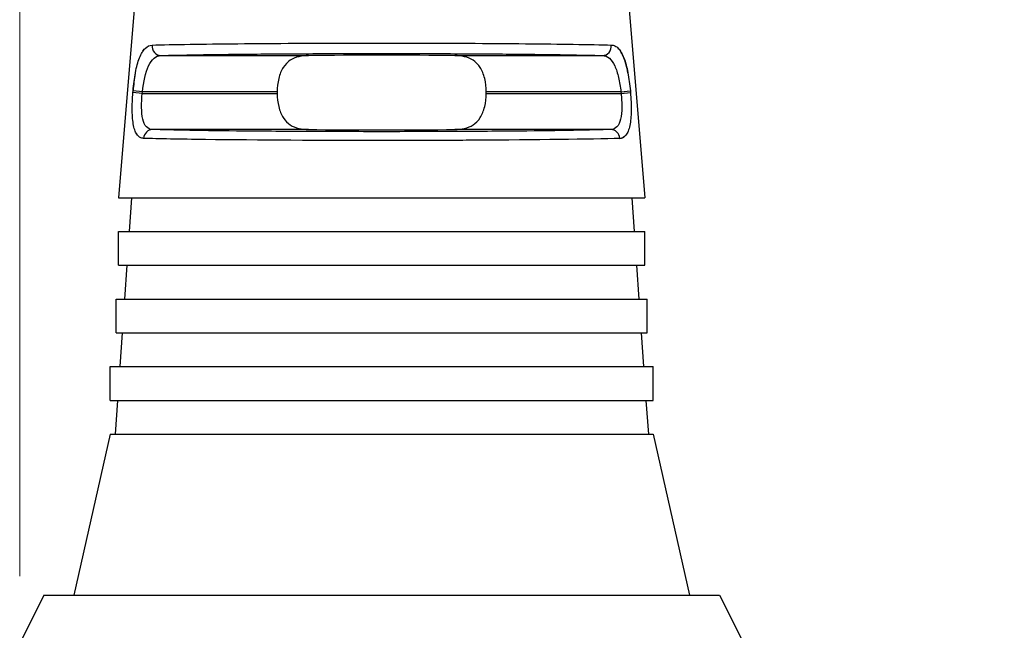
# Model space of a CAD drawing. Header units: inches. Extents: x 0 to 6721, y -3375 to 1330.
# Tile 40 of 198: x 4574 to 4595, y -3017 to -3004. Entities that reach past the tile are written whole.
import ezdxf

# ---------------------------------------------------------------- set-up
doc = ezdxf.new("R2010")
doc.units = ezdxf.units.IN
doc.header["$MEASUREMENT"] = 0
for name, color, linetype, lineweight in [('AM_5', 3, 'Continuous', 15), ('可見 (ISO)', 7, 'Continuous', 25), ('窄部可見 (ISO)', 7, 'Continuous', 25)]:
    doc.layers.add(name, color=color, linetype=linetype, lineweight=lineweight)
doc.styles.add('尺寸標註', font='romans.shx', dxfattribs={"bigfont": 'CHINESET.SHX'})
doc.dimstyles.new('複本(3) CNS2-1$0', dxfattribs={"dimtxt": 3.7, "dimasz": 3, "dimexe": 1.4, "dimexo": 1.4, "dimgap": 1, "dimtad": 1, "dimtoh": 1, "dimdsep": 46, "dimtxsty": '尺寸標註', "dimcen": 0, "dimclrd": 2, "dimclre": 2, "dimclrt": 3, "dimadec": 0, "dimazin": 2, "dimtp": 0.1, "dimtm": 0.1, "dimtfac": 0.71, "dimtmove": 0, "dimatfit": 0, "dimfxl": 0, "dimlwd": 13, "dimlwe": 13, "dimarcsym": 0})

# ---------------------------------------------------------------- blocks, each defined once
blk = doc.blocks.new('*D464')
at = {"layer": 'AM_5', "color": 2, "lineweight": 13}
for p, q in [((4574.387, -3015.855), (4574.387, -2934.005)), ((4798.957, -3004.335), (4798.957, -2934.005)), ((4795.957, -2935.405), (4577.387, -2935.405))]:
    blk.add_line(p, q, dxfattribs=at)
at = {"layer": 'AM_5', "color": 2}
for points in [[(4577.387, -2934.905), (4577.387, -2935.905), (4574.387, -2935.405)], [(4795.957, -2934.905), (4795.957, -2935.905), (4798.957, -2935.405)]]:
    blk.add_solid(points, dxfattribs=at)
at = {"layer": 'Defpoints', "color": 0}
for p in [(4574.387, -2935.405), (4798.957, -3005.735), (4574.387, -3017.255)]:
    blk.add_point(p, dxfattribs=at)
at = {"layer": 'AM_5', "color": 3, "insert": (4686.672, -2932.555), "char_height": 3.7, "attachment_point": 5, "style": '尺寸標註'}
blk.add_mtext('224.6', dxfattribs=at)

msp = doc.modelspace()

# ---------------------------------------------------------------- linework, layer by layer
at = {"layer": '可見 (ISO)'}
for p, q in [((4576.788, -3003.8), (4576.437, -3008.015)), ((4586.986, -3003.8), (4587.337, -3008.015)), ((4579.722, -3005.818), (4579.722, -3005.852)), ((4584.052, -3005.852), (4584.052, -3005.818)), ((4576.437, -3008.015), (4587.337, -3008.015)), ((4576.705, -3008.015), (4576.656, -3008.715)), ((4587.069, -3008.015), (4587.118, -3008.715)), ((4576.437, -3008.715), (4587.337, -3008.715)), ((4576.437, -3009.415), (4576.437, -3008.715)), ((4587.337, -3009.415), (4587.337, -3008.715)), ((4576.437, -3009.415), (4587.337, -3009.415)), ((4576.607, -3009.415), (4576.558, -3010.115)), ((4587.167, -3009.415), (4587.216, -3010.115)), ((4576.387, -3010.115), (4587.387, -3010.115)), ((4576.387, -3010.815), (4576.387, -3010.115)), ((4587.387, -3010.815), (4587.387, -3010.115)), ((4576.387, -3010.815), (4587.387, -3010.815)), ((4576.509, -3010.815), (4576.46, -3011.515)), ((4587.265, -3010.815), (4587.314, -3011.515)), ((4576.262, -3011.515), (4587.512, -3011.515)), ((4576.262, -3012.215), (4576.262, -3011.515)), ((4587.512, -3012.215), (4587.512, -3011.515)), ((4576.262, -3012.215), (4587.512, -3012.215)), ((4576.411, -3012.215), (4576.362, -3012.915)), ((4587.363, -3012.215), (4587.412, -3012.915)), ((4576.262, -3012.915), (4575.512, -3016.255)), ((4576.262, -3012.915), (4587.512, -3012.915)), ((4587.512, -3012.915), (4588.262, -3016.255)), ((4574.887, -3016.255), (4574.387, -3017.255)), ((4574.887, -3016.255), (4588.887, -3016.255)), ((4588.887, -3016.255), (4589.387, -3017.255))]:
    msp.add_line(p, q, dxfattribs=at)
for centre, major_axis in [((4581.887, -3005.096), (2.5, 0)), ((4581.887, -3006.574), (-2.5, 0))]:
    msp.add_ellipse(centre, major_axis=major_axis, ratio=0.013964, start_param=0.920346, end_param=2.221246, dxfattribs=at)
for points, knots in [([(4580.373, -3005.068), (4580.239, -3005.07), (4580.095, -3005.098), (4579.94, -3005.198), (4579.884, -3005.255), (4579.807, -3005.377), (4579.774, -3005.455), (4579.732, -3005.63), (4579.722, -3005.727), (4579.722, -3005.818)], [1.0271092, 1.0271092, 1.0271092, 1.0271092, 1.0773536, 1.0773536, 1.1044127, 1.1044127, 1.1317666, 1.1317666, 1.1591204, 1.1591204, 1.1591204, 1.1591204]), ([(4584.052, -3005.818), (4584.052, -3005.727), (4584.042, -3005.63), (4584, -3005.455), (4583.968, -3005.377), (4583.89, -3005.255), (4583.834, -3005.198), (4583.679, -3005.098), (4583.536, -3005.07), (4583.401, -3005.068)], [0.5795602, 0.5795602, 0.5795602, 0.5795602, 0.606914, 0.606914, 0.6342679, 0.6342679, 0.661327, 0.661327, 0.7115715, 0.7115715, 0.7115715, 0.7115715]), ([(4579.722, -3005.852), (4579.722, -3005.943), (4579.732, -3006.039), (4579.774, -3006.214), (4579.807, -3006.293), (4579.884, -3006.414), (4579.94, -3006.471), (4580.095, -3006.571), (4580.239, -3006.6), (4580.373, -3006.602)], [0, 0, 0, 0, 0.0273538, 0.0273538, 0.0547077, 0.0547077, 0.0817668, 0.0817668, 0.1320113, 0.1320113, 0.1320113, 0.1320113]), ([(4583.401, -3006.602), (4583.536, -3006.6), (4583.679, -3006.571), (4583.834, -3006.471), (4583.89, -3006.414), (4583.968, -3006.293), (4584, -3006.214), (4584.042, -3006.039), (4584.052, -3005.943), (4584.052, -3005.852)], [0.447549, 0.447549, 0.447549, 0.447549, 0.4977934, 0.4977934, 0.5248525, 0.5248525, 0.5522064, 0.5522064, 0.5795602, 0.5795602, 0.5795602, 0.5795602])]:
    msp.add_open_spline(points, degree=3, knots=knots, dxfattribs=at)
at = {"layer": '窄部可見 (ISO)'}
for p, q in [((4577.313, -3005.068), (4580.373, -3005.068)), ((4583.401, -3005.068), (4586.462, -3005.068)), ((4576.733, -3005.835), (4576.736, -3005.801)), ((4576.928, -3005.852), (4576.733, -3005.835)), ((4576.931, -3005.818), (4576.736, -3005.801)), ((4576.928, -3005.852), (4576.931, -3005.818)), ((4576.928, -3005.852), (4579.722, -3005.852)), ((4579.722, -3005.818), (4576.931, -3005.818)), ((4586.844, -3005.818), (4584.052, -3005.818)), ((4584.052, -3005.852), (4586.846, -3005.852)), ((4586.844, -3005.818), (4587.039, -3005.801)), ((4586.844, -3005.818), (4586.846, -3005.852)), ((4586.846, -3005.852), (4587.041, -3005.835)), ((4587.039, -3005.801), (4587.041, -3005.835)), ((4580.373, -3006.602), (4577.138, -3006.602)), ((4586.637, -3006.602), (4583.401, -3006.602))]:
    msp.add_line(p, q, dxfattribs=at)
for centre, major_axis, ratio, start_param, end_param in [((4577.313, -3004.868), (0.006, -0.2), 0.916732, 4.59998, 6.248229), ((4586.462, -3004.868), (-0.006, -0.2), 0.916732, 0.034956, 1.683206), ((4577.138, -3006.801), (0.007, 0.2), 0.922876, 0.036264, 1.518658), ((4586.637, -3006.801), (-0.007, 0.2), 0.922876, 4.764528, 6.246921)]:
    msp.add_ellipse(centre, major_axis=major_axis, ratio=ratio, start_param=start_param, end_param=end_param, dxfattribs=at)
for points, knots in [([(4576.736, -3005.801), (4576.741, -3005.735), (4576.748, -3005.671), (4576.765, -3005.545), (4576.775, -3005.482), (4576.797, -3005.365), (4576.809, -3005.31), (4576.837, -3005.207), (4576.852, -3005.158), (4576.885, -3005.073), (4576.903, -3005.036), (4576.932, -3004.987), (4576.942, -3004.972), (4576.963, -3004.944), (4576.974, -3004.931), (4577.028, -3004.876), (4577.076, -3004.853), (4577.13, -3004.851)], [0, 0, 0, 0, 0.125, 0.125, 0.25, 0.25, 0.375, 0.375, 0.5, 0.5, 0.625, 0.625, 0.6875, 0.6875, 0.75, 0.75, 1, 1, 1, 1]), ([(4576.998, -3004.907), (4576.994, -3004.911), (4576.989, -3004.916), (4576.969, -3004.936), (4576.954, -3004.954), (4576.941, -3004.974)], [0.224464, 0.224464, 0.224464, 0.224464, 0.25, 0.25, 0.3353831, 0.3353831, 0.3353831, 0.3353831]), ([(4577.13, -3004.851), (4577.335, -3004.845), (4577.606, -3004.839), (4577.921, -3004.834), (4577.952, -3004.834), (4577.985, -3004.833), (4578.017, -3004.833), (4578.327, -3004.828), (4578.675, -3004.824), (4579.043, -3004.821), (4579.098, -3004.821), (4579.154, -3004.82), (4579.209, -3004.82), (4579.594, -3004.817), (4579.998, -3004.814), (4580.403, -3004.813), (4580.451, -3004.812), (4580.498, -3004.812), (4580.546, -3004.812), (4580.999, -3004.81), (4581.453, -3004.809), (4581.89, -3004.809), (4582.326, -3004.809), (4582.779, -3004.81), (4583.232, -3004.812), (4583.279, -3004.812), (4583.325, -3004.812), (4583.371, -3004.813), (4583.777, -3004.814), (4584.182, -3004.817), (4584.567, -3004.82), (4584.622, -3004.82), (4584.677, -3004.821), (4584.731, -3004.821), (4585.1, -3004.824), (4585.448, -3004.828), (4585.758, -3004.833), (4585.79, -3004.833), (4585.822, -3004.834), (4585.853, -3004.834), (4586.168, -3004.839), (4586.439, -3004.845), (4586.645, -3004.851)], [0, 0, 0, 0, 0.113583, 0.113583, 0.113583, 0.125, 0.125, 0.125, 0.233788, 0.233788, 0.233788, 0.25, 0.25, 0.25, 0.361916, 0.361916, 0.361916, 0.375, 0.375, 0.375, 0.5, 0.5, 0.5, 0.625, 0.625, 0.625, 0.637758, 0.637758, 0.637758, 0.75, 0.75, 0.75, 0.766016, 0.766016, 0.766016, 0.875, 0.875, 0.875, 0.886328, 0.886328, 0.886328, 1, 1, 1, 1]), ([(4586.645, -3004.851), (4586.671, -3004.852), (4586.697, -3004.858), (4586.745, -3004.881), (4586.767, -3004.897), (4586.812, -3004.943), (4586.833, -3004.971), (4586.871, -3005.036), (4586.889, -3005.073), (4586.923, -3005.16), (4586.938, -3005.208), (4586.965, -3005.311), (4586.977, -3005.365), (4587.011, -3005.544), (4587.027, -3005.67), (4587.039, -3005.801)], [0, 0, 0, 0, 0.125, 0.125, 0.25, 0.25, 0.375, 0.375, 0.5, 0.5, 0.625, 0.625, 0.75, 0.75, 1, 1, 1, 1]), ([(4576.931, -3005.818), (4576.953, -3005.613), (4576.994, -3005.419), (4577.123, -3005.145), (4577.21, -3005.07), (4577.313, -3005.068)], [0, 0, 0, 0, 0.5, 0.5, 1, 1, 1, 1]), ([(4577.313, -3005.068), (4577.505, -3005.062), (4577.762, -3005.056), (4578.384, -3005.046), (4578.749, -3005.041), (4579.556, -3005.034), (4579.998, -3005.031), (4580.922, -3005.027), (4581.405, -3005.026), (4582.369, -3005.026), (4582.852, -3005.027), (4583.776, -3005.031), (4584.218, -3005.034), (4585.025, -3005.041), (4585.39, -3005.046), (4586.012, -3005.056), (4586.269, -3005.062), (4586.462, -3005.068)], [0, 0, 0, 0, 0.125, 0.125, 0.25, 0.25, 0.375, 0.375, 0.5, 0.5, 0.625, 0.625, 0.75, 0.75, 0.875, 0.875, 1, 1, 1, 1]), ([(4586.462, -3005.068), (4586.513, -3005.069), (4586.561, -3005.088), (4586.604, -3005.124), (4586.646, -3005.16), (4586.684, -3005.214), (4586.716, -3005.282), (4586.748, -3005.35), (4586.774, -3005.434), (4586.795, -3005.525), (4586.817, -3005.617), (4586.833, -3005.717), (4586.844, -3005.818)], [0, 0, 0, 0, 0.25, 0.25, 0.25, 0.5, 0.5, 0.5, 0.75, 0.75, 0.75, 1, 1, 1, 1]), ([(4586.991, -3005.441), (4586.99, -3005.435), (4586.989, -3005.429), (4586.977, -3005.365), (4586.965, -3005.31), (4586.938, -3005.207), (4586.922, -3005.158), (4586.889, -3005.073), (4586.871, -3005.036), (4586.846, -3004.993), (4586.84, -3004.983), (4586.834, -3004.974)], [0.2380254, 0.2380254, 0.2380254, 0.2380254, 0.25, 0.25, 0.375, 0.375, 0.5, 0.5, 0.625, 0.625, 0.6640596, 0.6640596, 0.6640596, 0.6640596]), ([(4576.954, -3006.785), (4576.928, -3006.784), (4576.905, -3006.778), (4576.873, -3006.761), (4576.863, -3006.754), (4576.844, -3006.737), (4576.835, -3006.728), (4576.808, -3006.693), (4576.793, -3006.665), (4576.766, -3006.599), (4576.756, -3006.562), (4576.729, -3006.429), (4576.72, -3006.328), (4576.717, -3006.089), (4576.722, -3005.965), (4576.733, -3005.835)], [0, 0, 0, 0, 0.125, 0.125, 0.1875, 0.1875, 0.25, 0.25, 0.375, 0.375, 0.5, 0.5, 0.75, 0.75, 1, 1, 1, 1]), ([(4577.138, -3006.602), (4577.089, -3006.6), (4577.047, -3006.582), (4577.013, -3006.545), (4576.979, -3006.509), (4576.954, -3006.455), (4576.938, -3006.386), (4576.922, -3006.317), (4576.914, -3006.233), (4576.913, -3006.142), (4576.912, -3006.05), (4576.917, -3005.95), (4576.928, -3005.852)], [0, 0, 0, 0, 0.25, 0.25, 0.25, 0.5, 0.5, 0.5, 0.75, 0.75, 0.75, 1, 1, 1, 1]), ([(4586.846, -3005.852), (4586.857, -3005.951), (4586.863, -3006.051), (4586.862, -3006.142), (4586.86, -3006.233), (4586.853, -3006.317), (4586.836, -3006.386), (4586.82, -3006.455), (4586.795, -3006.509), (4586.761, -3006.546), (4586.727, -3006.582), (4586.685, -3006.6), (4586.637, -3006.602)], [0, 0, 0, 0, 0.25, 0.25, 0.25, 0.5, 0.5, 0.5, 0.75, 0.75, 0.75, 1, 1, 1, 1]), ([(4587.041, -3005.835), (4587.052, -3005.965), (4587.058, -3006.092), (4587.055, -3006.268), (4587.052, -3006.323), (4587.043, -3006.426), (4587.036, -3006.476), (4587.018, -3006.562), (4587.008, -3006.6), (4586.988, -3006.649), (4586.981, -3006.664), (4586.965, -3006.692), (4586.957, -3006.705), (4586.914, -3006.76), (4586.871, -3006.783), (4586.82, -3006.785)], [0, 0, 0, 0, 0.25, 0.25, 0.375, 0.375, 0.5, 0.5, 0.625, 0.625, 0.6875, 0.6875, 0.75, 0.75, 1, 1, 1, 1]), ([(4576.796, -3006.67), (4576.798, -3006.673), (4576.799, -3006.675), (4576.803, -3006.682), (4576.805, -3006.685), (4576.807, -3006.688)], [0.67507453, 0.67507453, 0.67507453, 0.67507453, 0.6875, 0.6875, 0.70282757, 0.70282757, 0.70282757, 0.70282757]), ([(4586.637, -3006.602), (4586.443, -3006.608), (4586.18, -3006.614), (4585.539, -3006.625), (4585.16, -3006.63), (4584.321, -3006.638), (4583.86, -3006.641), (4582.895, -3006.645), (4582.391, -3006.646), (4581.383, -3006.646), (4580.879, -3006.645), (4579.914, -3006.641), (4579.453, -3006.638), (4578.614, -3006.63), (4578.236, -3006.625), (4577.595, -3006.614), (4577.332, -3006.608), (4577.138, -3006.602)], [0, 0, 0, 0, 0.125, 0.125, 0.25, 0.25, 0.375, 0.375, 0.5, 0.5, 0.625, 0.625, 0.75, 0.75, 0.875, 0.875, 1, 1, 1, 1]), ([(4586.82, -3006.785), (4586.846, -3006.784), (4586.869, -3006.778), (4586.901, -3006.761), (4586.911, -3006.754), (4586.931, -3006.737), (4586.939, -3006.728), (4586.959, -3006.702), (4586.969, -3006.687), (4586.978, -3006.67)], [0, 0, 0, 0, 0.125, 0.125, 0.1875, 0.1875, 0.25, 0.25, 0.324412, 0.324412, 0.324412, 0.324412]), ([(4586.82, -3006.785), (4586.226, -3006.804), (4585.064, -3006.817), (4583.848, -3006.824), (4583.66, -3006.825), (4583.471, -3006.826), (4583.281, -3006.826), (4582.809, -3006.828), (4582.336, -3006.829), (4581.883, -3006.829), (4580.672, -3006.829), (4579.308, -3006.823), (4578.24, -3006.809), (4577.709, -3006.803), (4577.257, -3006.795), (4576.954, -3006.785)], [0, 0, 0, 0, 0.324773, 0.324773, 0.324773, 0.375, 0.375, 0.375, 0.5, 0.5, 0.5, 0.834128, 0.834128, 0.834128, 1, 1, 1, 1])]:
    msp.add_open_spline(points, degree=3, knots=knots, dxfattribs=at)
msp.add_open_spline([(4576.783, -3005.441), (4576.762, -3005.555), (4576.746, -3005.675), (4576.736, -3005.801)], degree=3, dxfattribs=at)

# ---------------------------------------------------------------- dimensions: what is measured, and where the dimension line sits
at = {"layer": 'AM_5'}
dim = msp.add_linear_dim(base=(4574.387, -2935.405), p1=(4798.957, -3005.735), p2=(4574.387, -3017.255), dimstyle='複本(3) CNS2-1$0', override={"dimdec": 1}, dxfattribs=at)
dim.commit()
dim.dimension.update_dxf_attribs({"geometry": '*D464', "text_midpoint": (4686.672, -2932.555)})

doc.saveas('drawing.dxf')
